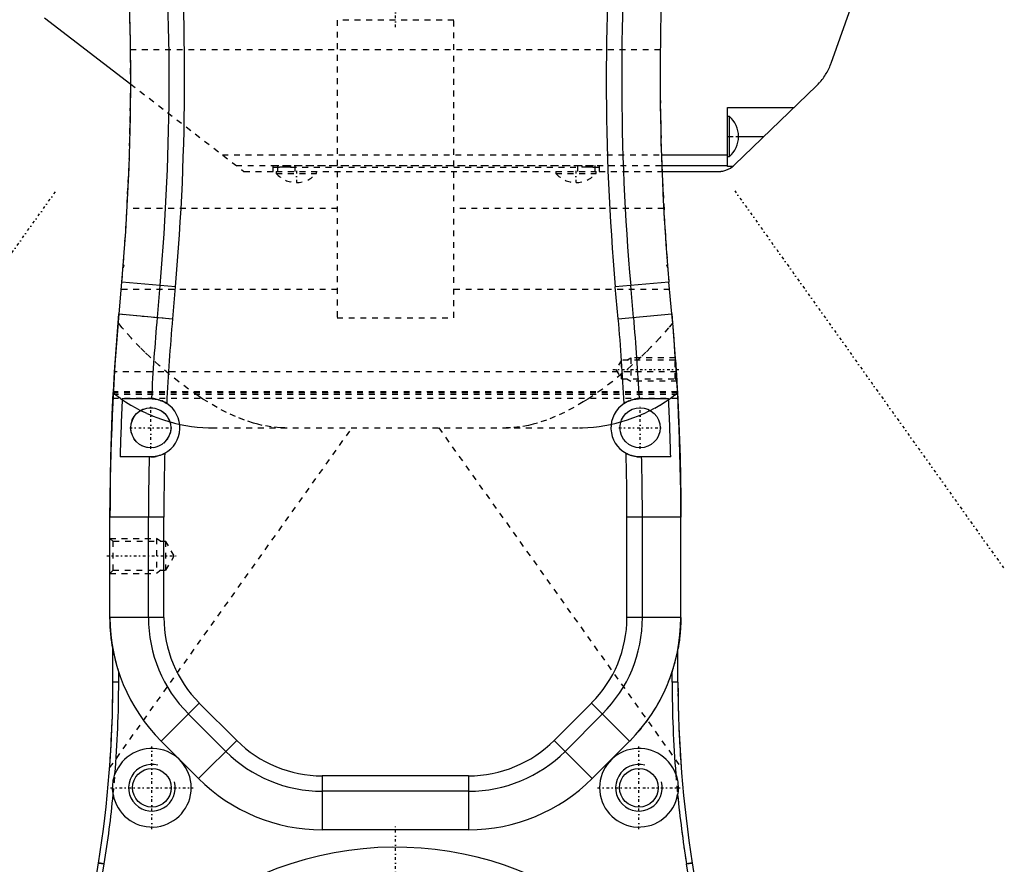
# Model space of a CAD drawing. Extents: x -415 to 216, y -1 to 641.
# Tile 6 of 9: x -164 to 5, y 375 to 520. Entities that reach past the tile are written whole.
import ezdxf

# ---------------------------------------------------------------- set-up
doc = ezdxf.new("R2010")
doc.units = 0
doc.linetypes.add('CENTER', pattern=[1.5, 0.45, -0.5, 0.05, -0.5])
doc.linetypes.add('DASHED', pattern=[2, 1, -1])
for name, color, linetype in [('AM_0', 7, 'CONTINUOUS'), ('AM_10', 7, 'CONTINUOUS'), ('AM_3', 7, 'DASHED'), ('AM_7', 7, 'CENTER')]:
    doc.layers.add(name, color=color, linetype=linetype)

msp = doc.modelspace()

# ---------------------------------------------------------------- linework, layer by layer
at = {"layer": 'AM_0', "color": 7, "linetype": 'CONTINUOUS'}
for p, q in [((-25.21, 512.57), (-14.58, 542.39)), ((-160.22, 520.4), (-145.44, 509)), ((-27.69, 508.73), (-41.81, 495.12)), ((-43, 494.84), (-43, 505)), ((-43, 505), (-31.56, 505)), ((-42.66, 503.45), (-43, 503.45)), ((-42.66, 496.55), (-42.66, 503.45)), ((-41.1, 500), (-36.75, 500)), ((-54.35, 496.86), (-43, 496.86)), ((-43, 496.55), (-42.66, 496.55)), ((-54.29, 495.05), (-43, 495.05)), ((-54.25, 494), (-44.58, 494)), ((-42.13, 494.84), (-43, 494.84)), ((-147.44, 469.54), (-146.96, 475.02)), ((-137.75, 474.21), (-146.96, 475.02)), ((-53.04, 475.02), (-62.25, 474.21)), ((-52.56, 469.54), (-53.04, 475.02)), ((-140.87, 468.96), (-140.39, 474.44)), ((-138.23, 468.73), (-137.75, 474.21)), ((-61.77, 468.73), (-62.25, 474.21)), ((-59.13, 468.96), (-59.61, 474.44)), ((-148.22, 459.59), (-147.48, 469.54)), ((-147.48, 469.54), (-138.23, 468.73)), ((-61.77, 468.73), (-52.52, 469.54)), ((-52.52, 469.54), (-51.78, 459.59)), ((-51.92, 461.68), (-51.69, 458.09)), ((-148.48, 455), (-148.22, 459.59)), ((-51.78, 459.59), (-51.52, 455)), ((-148.43, 455.99), (-148.42, 456.2)), ((-146.88, 455), (-141.87, 455)), ((-58.13, 455), (-53.12, 455)), ((-51.58, 456.2), (-51.57, 455.99)), ((-142, 445), (-147.27, 445)), ((-52.73, 445), (-58, 445)), ((-149, 417.43), (-149, 434.68)), ((-139.75, 434.68), (-149, 434.68)), ((-142.4, 417.43), (-142.4, 434.68)), ((-139.75, 417.43), (-139.75, 434.68)), ((-51, 434.68), (-60.25, 434.68)), ((-60.25, 417.43), (-60.25, 434.68)), ((-57.6, 417.43), (-57.6, 434.68)), ((-51, 417.43), (-51, 434.68)), ((-139.75, 417.43), (-149, 417.43)), ((-51, 417.43), (-60.25, 417.43)), ((-148.5, 406.35), (-148.5, 412)), ((-51.5, 406.35), (-51.5, 412)), ((-147.5, 406.35), (-147.5, 408.08)), ((-52.5, 406.35), (-52.5, 408.08)), ((-147.5, 406.35), (-148.5, 406.35)), ((-51.5, 406.35), (-52.5, 406.35)), ((-133.67, 402.75), (-140.21, 396.21)), ((-127.24, 396.33), (-133.67, 402.75)), ((-72.76, 396.33), (-66.33, 402.75)), ((-59.79, 396.21), (-66.33, 402.75)), ((-129.12, 394.45), (-135.55, 400.88)), ((-70.88, 394.45), (-64.45, 400.88)), ((-133.78, 389.79), (-140.21, 396.21)), ((-127.24, 396.33), (-133.78, 389.79)), ((-66.22, 389.79), (-72.76, 396.33)), ((-66.22, 389.79), (-59.79, 396.21)), ((-112.57, 390.25), (-112.57, 381)), ((-87.43, 390.25), (-112.57, 390.25)), ((-87.43, 390.25), (-87.43, 381)), ((-87.43, 387.6), (-112.57, 387.6)), ((-87.43, 381), (-112.57, 381)), ((-158.27, 329.23), (-150.98, 375.29)), ((-149.98, 375.13), (-150.98, 375.29)), ((-49.02, 375.29), (-50.02, 375.13)), ((-43.12, 338.05), (-49.02, 375.29)), ((-157.29, 329.07), (-149.99, 375.13)), ((-44.48, 340.22), (-50.01, 375.13))]:
    msp.add_line(p, q, dxfattribs=at)
for points in [[(-27.69, 508.73, 0), (-27.6, 508.82, 0), (-27.42, 509, 0), (-27.24, 509.19, 0), (-27.16, 509.28, 0), (-27.07, 509.38, 0), (-26.91, 509.58, 0), (-26.75, 509.78, 0), (-26.59, 509.98, 0), (-26.44, 510.19, 0), (-26.3, 510.4, 0), (-26.23, 510.51, 0), (-26.16, 510.62, 0), (-26.03, 510.83, 0), (-25.9, 511.06, 0), (-25.78, 511.28, 0), (-25.66, 511.51, 0), (-25.55, 511.74, 0), (-25.5, 511.86, 0), (-25.45, 511.98, 0), (-25.35, 512.21, 0), (-25.26, 512.45, 0), (-25.21, 512.57, 0)], [(-44.58, 494, 0), (-44.58, 494, 0), (-44.58, 494, 0), (-44.57, 494, 0), (-44.57, 494, 0), (-44.57, 494, 0), (-44.57, 494, 0), (-44.56, 494, 0), (-44.56, 494, 0), (-44.55, 494, 0), (-44.55, 494, 0), (-44.55, 494, 0), (-44.55, 494, 0), (-44.54, 494, 0), (-44.54, 494, 0), (-44.53, 494, 0), (-44.53, 494, 0), (-44.53, 494, 0), (-44.52, 494, 0), (-44.52, 494, 0), (-44.52, 494, 0), (-44.51, 494, 0), (-44.51, 494, 0), (-44.51, 494, 0), (-44.5, 494, 0), (-44.5, 494, 0), (-44.5, 494, 0), (-44.5, 494, 0), (-44.49, 494, 0), (-44.49, 494, 0), (-44.48, 494, 0), (-44.48, 494, 0), (-44.48, 494, 0), (-44.47, 494, 0), (-44.47, 494, 0), (-44.47, 494, 0), (-44.46, 494, 0), (-44.46, 494, 0), (-44.46, 494, 0), (-44.45, 494, 0), (-44.45, 494, 0), (-44.45, 494, 0), (-44.44, 494, 0), (-44.44, 494, 0), (-44.44, 494, 0), (-44.43, 494, 0), (-44.43, 494, 0), (-44.43, 494, 0), (-44.42, 494, 0), (-44.42, 494, 0), (-44.42, 494, 0), (-44.4, 494, 0), (-44.38, 494.01, 0), (-44.36, 494.01, 0), (-44.35, 494.01, 0), (-44.33, 494.01, 0), (-44.3, 494.01, 0), (-44.28, 494.01, 0), (-44.25, 494.01, 0), (-44.23, 494.02, 0), (-44.22, 494.02, 0), (-44.21, 494.02, 0), (-44.18, 494.02, 0), (-44.16, 494.02, 0), (-44.15, 494.02, 0), (-44.07, 494.03, 0), (-43.93, 494.05, 0), (-43.78, 494.08, 0), (-43.29, 494.22, 0), (-42.5, 494.59, 0), (-42.13, 494.84, 0)], [(-149, 434.68, 0), (-148.98, 437.99, 0), (-148.86, 444.98, 0), (-148.61, 452.29, 0), (-148.43, 455.99, 0)], [(-141.87, 455, 0), (-141.83, 455, 0), (-141.73, 454.99, 0), (-141.62, 454.99, 0), (-141.57, 454.98, 0), (-141.51, 454.98, 0), (-141.38, 454.96, 0), (-141.25, 454.94, 0), (-141.11, 454.92, 0), (-140.96, 454.89, 0), (-140.81, 454.86, 0), (-140.73, 454.84, 0), (-140.65, 454.81, 0), (-140.49, 454.77, 0), (-140.33, 454.71, 0), (-140.16, 454.65, 0), (-139.99, 454.58, 0), (-139.83, 454.5, 0), (-139.75, 454.46, 0), (-139.66, 454.42, 0), (-139.5, 454.33, 0), (-139.34, 454.24, 0), (-139.26, 454.18, 0)], [(-60.74, 454.18, 0), (-60.66, 454.24, 0), (-60.5, 454.33, 0), (-60.33, 454.42, 0), (-60.25, 454.46, 0), (-60.17, 454.5, 0), (-60, 454.58, 0), (-59.84, 454.65, 0), (-59.74, 454.69, 0), (-59.71, 454.7, 0), (-59.68, 454.71, 0), (-59.67, 454.71, 0), (-59.66, 454.72, 0), (-59.63, 454.73, 0), (-59.6, 454.74, 0), (-59.51, 454.77, 0), (-59.35, 454.82, 0), (-59.27, 454.84, 0), (-59.19, 454.86, 0), (-59.04, 454.89, 0), (-58.89, 454.92, 0), (-58.75, 454.94, 0), (-58.62, 454.96, 0), (-58.49, 454.98, 0), (-58.43, 454.98, 0), (-58.38, 454.99, 0), (-58.27, 454.99, 0), (-58.17, 455, 0), (-58.13, 455, 0)], [(-51.57, 455.99, 0), (-51.39, 452.29, 0), (-51.14, 444.98, 0), (-51.02, 437.99, 0), (-51, 434.68, 0)], [(-139.6, 445.61, 0), (-139.67, 445.58, 0), (-139.81, 445.5, 0), (-139.95, 445.44, 0), (-140.03, 445.41, 0), (-140.1, 445.37, 0), (-140.25, 445.32, 0), (-140.39, 445.26, 0), (-140.54, 445.22, 0), (-140.69, 445.18, 0), (-140.83, 445.14, 0), (-140.9, 445.12, 0), (-140.97, 445.11, 0), (-141.11, 445.08, 0), (-141.24, 445.06, 0), (-141.37, 445.04, 0), (-141.5, 445.03, 0), (-141.62, 445.01, 0), (-141.68, 445.01, 0), (-141.74, 445.01, 0), (-141.85, 445, 0), (-141.95, 445, 0), (-142, 445, 0)], [(-58, 445, 0), (-58.05, 445, 0), (-58.15, 445, 0), (-58.26, 445.01, 0), (-58.32, 445.01, 0), (-58.38, 445.01, 0), (-58.5, 445.03, 0), (-58.63, 445.04, 0), (-58.76, 445.06, 0), (-58.89, 445.08, 0), (-59.03, 445.11, 0), (-59.1, 445.12, 0), (-59.17, 445.14, 0), (-59.32, 445.18, 0), (-59.46, 445.22, 0), (-59.6, 445.26, 0), (-59.75, 445.32, 0), (-59.9, 445.37, 0), (-59.97, 445.4, 0), (-60.04, 445.44, 0), (-60.19, 445.5, 0), (-60.33, 445.58, 0), (-60.4, 445.61, 0)], [(-148.5, 412, 0), (-148.53, 412.14, 0), (-148.58, 412.42, 0), (-148.62, 412.7, 0), (-148.64, 412.84, 0), (-148.67, 412.98, 0), (-148.71, 413.27, 0), (-148.75, 413.56, 0), (-148.78, 413.85, 0), (-148.82, 414.15, 0), (-148.85, 414.45, 0), (-148.86, 414.6, 0), (-148.88, 414.75, 0), (-148.9, 415.06, 0), (-148.93, 415.37, 0), (-148.95, 415.68, 0), (-148.96, 415.99, 0), (-148.98, 416.3, 0), (-148.98, 416.46, 0), (-148.99, 416.62, 0), (-148.99, 416.94, 0), (-149, 417.27, 0), (-149, 417.43, 0)], [(-51, 417.43, 0), (-51, 417.27, 0), (-51.01, 416.94, 0), (-51.01, 416.62, 0), (-51.02, 416.46, 0), (-51.02, 416.3, 0), (-51.04, 415.99, 0), (-51.05, 415.68, 0), (-51.07, 415.37, 0), (-51.1, 415.06, 0), (-51.12, 414.75, 0), (-51.14, 414.6, 0), (-51.15, 414.45, 0), (-51.18, 414.15, 0), (-51.22, 413.85, 0), (-51.25, 413.56, 0), (-51.29, 413.27, 0), (-51.33, 412.98, 0), (-51.36, 412.84, 0), (-51.38, 412.7, 0), (-51.42, 412.42, 0), (-51.47, 412.14, 0), (-51.5, 412, 0)], [(-148.43, 389.48, 0), (-148.39, 389.66, 0), (-148.31, 390.01, 0), (-148.2, 390.35, 0), (-148.14, 390.52, 0)], [(-51.86, 390.52, 0), (-51.8, 390.35, 0), (-51.69, 390.01, 0), (-51.61, 389.66, 0), (-51.57, 389.48, 0)], [(-148.45, 387.06, 0), (-148.48, 387.23, 0), (-148.52, 387.59, 0), (-148.54, 387.94, 0), (-148.55, 388.12, 0)], [(-51.45, 388.12, 0), (-51.46, 387.94, 0), (-51.48, 387.59, 0), (-51.52, 387.23, 0), (-51.55, 387.06, 0)]]:
    msp.add_polyline3d(points, dxfattribs=at)
for centre, radius in [((-142, 450), 3.43), ((-58, 450), 3.45), ((-141.8, 388.21), 3.32), ((-58.2, 388.21), 3.32)]:
    msp.add_circle(centre, radius, dxfattribs=at)
for centre, radius, start, end in [((-545.44, 509.88), 400, 355, 5), ((-545.44, 509.88), 406.6, 355, 5), ((-545.44, 509.88), 409.25, 355, 5), ((345.44, 509.88), 409.25, 175.0627, 185), ((345.44, 509.88), 406.6, 175.0566, 185), ((345.44, 509.88), 400, 175.0411, 185), ((-45.7, 500), 4.6, 0.0287, 48.6338), ((-45.7, 500), 4.6, 311.3662, 359.9713), ((-44.58, 498), 4, 307.7666, 313.9515), ((251, 434.68), 400, 175, 180), ((251, 434.68), 393.4, 175, 177.0391), ((251, 434.68), 390.75, 175, 177.1385), ((-451, 434.68), 390.75, 2.8615, 5), ((-451, 434.68), 393.4, 2.9609, 5), ((-451, 434.68), 400, 0, 5), ((251, 434.68), 398.4, 177.0761, 178.5153), ((-451, 434.68), 398.4, 1.4847, 2.9239), ((-142, 450), 5, 298.7116, 56.8229), ((-58, 450), 5, 123.1771, 241.2884), ((251, 434.68), 393.4, 178.4965, 180), ((251, 434.68), 390.75, 178.3961, 180), ((-451, 434.68), 390.75, 0, 1.6039), ((-451, 434.68), 393.4, 0, 1.5035), ((-119, 417.43), 30, 180, 225), ((-119, 417.43), 23.4, 180, 225), ((-119, 417.43), 20.75, 180, 225), ((-81, 417.43), 20.75, 315, 0), ((-81, 417.43), 23.4, 315, 0), ((-81, 417.43), 30, 315, 0), ((-348.5, 406.56), 200, 351.0032, 359.939), ((-348.5, 406.56), 201, 355.4223, 359.9391), ((148.5, 406.56), 201, 180.0609, 184.5777), ((148.5, 406.56), 200, 180.061, 188.9968), ((-112.57, 411), 20.75, 225, 270), ((-87.43, 411), 20.75, 270, 315), ((-141.8, 388.21), 6.75, 189.8381, 160.0162), ((-112.57, 411), 23.4, 225, 270), ((-87.43, 411), 23.4, 270, 315), ((-58.2, 388.21), 6.75, 19.9838, 350.1619), ((-348.5, 406.56), 200.8, 354.7323, 355.122), ((-112.57, 411), 30, 225, 270), ((-87.43, 411), 30, 270, 315), ((148.5, 406.56), 200.8, 184.878, 185.2677), ((-348.5, 406.56), 201, 351.0032, 354.4321), ((148.5, 406.56), 201, 185.5679, 188.9968), ((-100, 320), 58, 27.219, 262.0125)]:
    msp.add_arc(centre, radius, start, end, dxfattribs=at)
at = {"layer": 'AM_10', "color": 7, "linetype": 'CONTINUOUS'}
for centre in [(-141.8, 388.21), (-58.2, 388.21)]:
    msp.add_arc(centre, 4, 75, 15, dxfattribs=at)
at = {"layer": 'AM_3', "color": 6, "linetype": 'DASHED'}
for p, q in [((-90, 520), (-110, 520)), ((-110, 520), (-110, 468.88)), ((-90, 468.88), (-90, 520)), ((-54.53, 514.88), (-145.47, 514.88)), ((-145.44, 509), (-126, 494)), ((-43, 500), (-41.1, 500)), ((-129.71, 496.86), (-54.35, 496.86)), ((-127.36, 495.05), (-54.29, 495.05)), ((-126, 494), (-121, 494)), ((-121, 494), (-121, 495)), ((-121, 495), (-65, 495)), ((-120.45, 494), (-120.45, 493.66)), ((-120.45, 494), (-65.55, 494)), ((-120.45, 493.66), (-113.55, 493.66)), ((-120.25, 495), (-120.25, 494)), ((-118, 495), (-118, 494.73)), ((-118, 494.73), (-68, 494.73)), ((-117.25, 495), (-117.25, 494)), ((-113.55, 493.66), (-113.55, 494)), ((-72.45, 494), (-72.45, 493.66)), ((-72.45, 493.66), (-65.55, 493.66)), ((-68.75, 495), (-68.75, 494)), ((-68, 495), (-68, 494.73)), ((-65.75, 495), (-65.75, 494)), ((-65.55, 493.66), (-65.55, 494)), ((-65, 495), (-65, 494)), ((-65, 494), (-54.25, 494)), ((-110, 487.64), (-146.06, 487.64)), ((-53.94, 487.64), (-90, 487.64)), ((-146.96, 475.02), (-146.71, 478.01)), ((-146.6, 477.93), (-146.76, 477.44)), ((-146.6, 477.93), (-146.71, 478.01)), ((-146.71, 477.99), (-146.6, 477.93)), ((-53.4, 477.93), (-53.29, 478.01)), ((-53.4, 477.93), (-53.29, 477.99)), ((-53.24, 477.44), (-53.4, 477.93)), ((-53.29, 478.01), (-53.04, 475.02)), ((-110, 473.72), (-147.07, 473.72)), ((-52.93, 473.72), (-90, 473.72)), ((-147.48, 469.54), (-140.9, 468.96)), ((-140.87, 468.96), (-138.23, 468.73)), ((-110, 468.88), (-90, 468.88)), ((-61.2, 461.62), (-62.14, 460)), ((-51.98, 461.62), (-61.2, 461.62)), ((-61.2, 458.38), (-61.2, 461.62)), ((-60.26, 461.62), (-59.6, 462)), ((-51.94, 462), (-59.6, 462)), ((-59.6, 462), (-59.6, 458)), ((-51.92, 461.68), (-51.98, 461.62)), ((-51.98, 458.38), (-51.98, 461.62)), ((-62.14, 460), (-61.2, 458.38)), ((-51.78, 459.59), (-148.22, 459.59)), ((-61.2, 458.38), (-51.98, 458.38)), ((-60.26, 458.38), (-59.6, 458)), ((-51.98, 458.38), (-51.69, 458.09)), ((-51.68, 458), (-59.6, 458)), ((-51.52, 455), (-148.48, 455)), ((-51.56, 455.7), (-148.44, 455.7)), ((-51.57, 456), (-148.43, 456)), ((-51.58, 456.2), (-148.42, 456.2)), ((-149.06, 391.62), (-107.43, 450)), ((-131.61, 450), (-68.39, 450)), ((-92.57, 450), (-50.94, 391.62)), ((-148.46, 430.46), (-149, 431)), ((-149, 431), (-141, 431)), ((-139.4, 430.46), (-148.46, 430.46)), ((-148.46, 425.54), (-148.46, 430.46)), ((-140.25, 430.46), (-141, 431)), ((-141, 431), (-141, 425)), ((-137.98, 428), (-139.4, 430.46)), ((-139.4, 425.54), (-139.4, 430.46)), ((-139.4, 425.54), (-137.98, 428)), ((-149, 425), (-148.46, 425.54)), ((-149, 425), (-141, 425)), ((-148.46, 425.54), (-139.4, 425.54)), ((-140.25, 425.54), (-141, 425)), ((-150.96, 375.28), (-149.98, 375.13)), ((-50.02, 375.13), (-49.04, 375.28))]:
    msp.add_line(p, q, dxfattribs=at)
for points in [[(-146.71, 477.99, 0), (-146.27, 484.13, 0), (-145.67, 496.42, 0), (-145.44, 508.73, 0), (-145.47, 514.88, 0)], [(-54.53, 514.88, 0), (-54.56, 508.73, 0), (-54.33, 496.42, 0), (-53.73, 484.13, 0), (-53.29, 477.99, 0)], [(-118, 494.73, 0), (-118.02, 494.73, 0), (-118.07, 494.73, 0), (-118.11, 494.73, 0), (-118.13, 494.73, 0), (-118.15, 494.73, 0), (-118.2, 494.73, 0), (-118.24, 494.73, 0), (-118.28, 494.73, 0), (-118.33, 494.73, 0), (-118.37, 494.73, 0), (-118.39, 494.73, 0), (-118.41, 494.73, 0), (-118.46, 494.73, 0), (-118.5, 494.73, 0), (-118.54, 494.73, 0), (-118.59, 494.73, 0), (-118.63, 494.73, 0), (-118.65, 494.73, 0), (-118.67, 494.73, 0), (-118.71, 494.73, 0), (-118.76, 494.73, 0), (-118.78, 494.73, 0), (-118.8, 494.73, 0), (-118.84, 494.73, 0), (-118.88, 494.73, 0), (-118.9, 494.73, 0), (-118.92, 494.73, 0), (-118.96, 494.73, 0), (-119.01, 494.73, 0), (-119.05, 494.73, 0), (-119.09, 494.73, 0), (-119.13, 494.73, 0), (-119.15, 494.73, 0), (-119.17, 494.73, 0), (-119.21, 494.73, 0), (-119.25, 494.73, 0), (-119.29, 494.73, 0), (-119.33, 494.73, 0), (-119.37, 494.72, 0), (-119.39, 494.72, 0), (-119.4, 494.72, 0), (-119.44, 494.72, 0), (-119.48, 494.72, 0), (-119.52, 494.72, 0), (-119.56, 494.72, 0), (-119.59, 494.72, 0), (-119.61, 494.72, 0), (-119.63, 494.72, 0), (-119.67, 494.72, 0), (-119.7, 494.72, 0), (-119.74, 494.72, 0), (-119.77, 494.72, 0), (-119.81, 494.72, 0), (-119.83, 494.72, 0), (-119.84, 494.72, 0), (-119.88, 494.72, 0), (-119.91, 494.72, 0), (-119.95, 494.71, 0), (-119.98, 494.71, 0), (-120.01, 494.71, 0), (-120.03, 494.71, 0), (-120.04, 494.71, 0), (-120.07, 494.71, 0), (-120.11, 494.71, 0), (-120.12, 494.71, 0), (-120.14, 494.71, 0), (-120.17, 494.71, 0), (-120.2, 494.71, 0), (-120.21, 494.71, 0), (-120.23, 494.71, 0), (-120.26, 494.71, 0), (-120.28, 494.71, 0), (-120.31, 494.7, 0), (-120.34, 494.7, 0), (-120.37, 494.7, 0), (-120.38, 494.7, 0), (-120.39, 494.7, 0), (-120.42, 494.7, 0), (-120.44, 494.7, 0), (-120.47, 494.7, 0), (-120.49, 494.7, 0), (-120.52, 494.7, 0), (-120.53, 494.7, 0), (-120.54, 494.7, 0), (-120.56, 494.7, 0), (-120.59, 494.69, 0), (-120.61, 494.69, 0), (-120.63, 494.69, 0), (-120.65, 494.69, 0), (-120.66, 494.69, 0), (-120.67, 494.69, 0), (-120.69, 494.69, 0), (-120.71, 494.69, 0), (-120.73, 494.69, 0), (-120.75, 494.69, 0), (-120.76, 494.69, 0), (-120.77, 494.68, 0), (-120.78, 494.68, 0), (-120.8, 494.68, 0), (-120.81, 494.68, 0), (-120.83, 494.68, 0), (-120.84, 494.68, 0), (-120.85, 494.68, 0), (-120.86, 494.68, 0), (-120.87, 494.68, 0), (-120.88, 494.68, 0), (-120.89, 494.68, 0), (-120.9, 494.67, 0), (-120.9, 494.67, 0), (-120.91, 494.67, 0), (-120.92, 494.67, 0), (-120.93, 494.67, 0), (-120.93, 494.67, 0), (-120.94, 494.67, 0), (-120.95, 494.67, 0), (-120.96, 494.67, 0), (-120.97, 494.67, 0), (-120.97, 494.67, 0), (-120.97, 494.66, 0), (-120.98, 494.66, 0), (-120.98, 494.66, 0), (-120.99, 494.66, 0), (-120.99, 494.66, 0), (-120.99, 494.66, 0), (-121, 494.66, 0), (-121, 494.66, 0), (-121, 494.66, 0), (-121, 494.66, 0), (-121, 494.66, 0), (-121, 494.65, 0)], [(-65, 494.65, 0), (-65, 494.66, 0), (-65, 494.66, 0), (-65, 494.66, 0), (-65, 494.66, 0), (-65, 494.66, 0), (-65.01, 494.66, 0), (-65.01, 494.66, 0), (-65.01, 494.66, 0), (-65.02, 494.66, 0), (-65.02, 494.66, 0), (-65.03, 494.66, 0), (-65.03, 494.67, 0), (-65.03, 494.67, 0), (-65.04, 494.67, 0), (-65.05, 494.67, 0), (-65.06, 494.67, 0), (-65.07, 494.67, 0), (-65.07, 494.67, 0), (-65.08, 494.67, 0), (-65.09, 494.67, 0), (-65.1, 494.67, 0), (-65.1, 494.67, 0), (-65.11, 494.68, 0), (-65.12, 494.68, 0), (-65.13, 494.68, 0), (-65.14, 494.68, 0), (-65.15, 494.68, 0), (-65.16, 494.68, 0), (-65.17, 494.68, 0), (-65.19, 494.68, 0), (-65.2, 494.68, 0), (-65.22, 494.68, 0), (-65.23, 494.68, 0), (-65.24, 494.69, 0), (-65.25, 494.69, 0), (-65.27, 494.69, 0), (-65.29, 494.69, 0), (-65.31, 494.69, 0), (-65.33, 494.69, 0), (-65.34, 494.69, 0), (-65.35, 494.69, 0), (-65.37, 494.69, 0), (-65.39, 494.69, 0), (-65.41, 494.69, 0), (-65.44, 494.7, 0), (-65.46, 494.7, 0), (-65.47, 494.7, 0), (-65.48, 494.7, 0), (-65.51, 494.7, 0), (-65.53, 494.7, 0), (-65.56, 494.7, 0), (-65.58, 494.7, 0), (-65.61, 494.7, 0), (-65.62, 494.7, 0), (-65.63, 494.7, 0), (-65.66, 494.7, 0), (-65.69, 494.7, 0), (-65.72, 494.71, 0), (-65.74, 494.71, 0), (-65.77, 494.71, 0), (-65.79, 494.71, 0), (-65.8, 494.71, 0), (-65.83, 494.71, 0), (-65.86, 494.71, 0), (-65.88, 494.71, 0), (-65.89, 494.71, 0), (-65.93, 494.71, 0), (-65.96, 494.71, 0), (-65.97, 494.71, 0), (-65.99, 494.71, 0), (-66.02, 494.71, 0), (-66.05, 494.71, 0), (-66.09, 494.72, 0), (-66.12, 494.72, 0), (-66.16, 494.72, 0), (-66.17, 494.72, 0), (-66.19, 494.72, 0), (-66.23, 494.72, 0), (-66.26, 494.72, 0), (-66.3, 494.72, 0), (-66.33, 494.72, 0), (-66.37, 494.72, 0), (-66.39, 494.72, 0), (-66.41, 494.72, 0), (-66.44, 494.72, 0), (-66.48, 494.72, 0), (-66.52, 494.72, 0), (-66.56, 494.72, 0), (-66.6, 494.72, 0), (-66.61, 494.72, 0), (-66.63, 494.72, 0), (-66.67, 494.73, 0), (-66.71, 494.73, 0), (-66.75, 494.73, 0), (-66.79, 494.73, 0), (-66.83, 494.73, 0), (-66.85, 494.73, 0), (-66.87, 494.73, 0), (-66.91, 494.73, 0), (-66.95, 494.73, 0), (-66.99, 494.73, 0), (-67.04, 494.73, 0), (-67.08, 494.73, 0), (-67.1, 494.73, 0), (-67.12, 494.73, 0), (-67.16, 494.73, 0), (-67.2, 494.73, 0), (-67.22, 494.73, 0), (-67.24, 494.73, 0), (-67.29, 494.73, 0), (-67.33, 494.73, 0), (-67.35, 494.73, 0), (-67.37, 494.73, 0), (-67.41, 494.73, 0), (-67.46, 494.73, 0), (-67.5, 494.73, 0), (-67.54, 494.73, 0), (-67.59, 494.73, 0), (-67.61, 494.73, 0), (-67.63, 494.73, 0), (-67.67, 494.73, 0), (-67.72, 494.73, 0), (-67.76, 494.73, 0), (-67.8, 494.73, 0), (-67.85, 494.73, 0), (-67.87, 494.73, 0), (-67.89, 494.73, 0), (-67.93, 494.73, 0), (-67.98, 494.73, 0), (-68, 494.73, 0)], [(-119.01, 450, 0), (-119.77, 450.02, 0), (-121.31, 450.15, 0), (-122.85, 450.42, 0), (-123.62, 450.6, 0), (-124.39, 450.81, 0), (-125.93, 451.32, 0), (-127.45, 451.92, 0), (-129.01, 452.64, 0), (-130.6, 453.48, 0), (-132.22, 454.43, 0), (-133.04, 454.94, 0), (-133.87, 455.48, 0), (-135.53, 456.64, 0), (-137.2, 457.9, 0), (-138.87, 459.25, 0), (-140.54, 460.68, 0), (-142.18, 462.19, 0), (-143, 462.97, 0), (-143.8, 463.77, 0), (-145.37, 465.42, 0), (-146.88, 467.15, 0), (-147.6, 468.04, 0)], [(-52.4, 468.04, 0), (-53.12, 467.15, 0), (-54.63, 465.42, 0), (-56.2, 463.77, 0), (-57, 462.97, 0), (-57.82, 462.19, 0), (-59.46, 460.68, 0), (-61.13, 459.25, 0), (-62.8, 457.9, 0), (-64.47, 456.64, 0), (-66.13, 455.48, 0), (-66.96, 454.94, 0), (-67.78, 454.43, 0), (-69.4, 453.48, 0), (-70.99, 452.64, 0), (-72.55, 451.92, 0), (-74.07, 451.32, 0), (-75.61, 450.81, 0), (-76.38, 450.6, 0), (-77.15, 450.42, 0), (-78.69, 450.15, 0), (-80.23, 450.02, 0), (-80.99, 450, 0)], [(-148.43, 455.99, 0), (-148.02, 455.66, 0), (-147.18, 455.03, 0), (-146.31, 454.45, 0), (-145.87, 454.17, 0), (-145.43, 453.9, 0), (-144.52, 453.39, 0), (-143.61, 452.92, 0), (-142.68, 452.48, 0), (-141.73, 452.07, 0), (-140.78, 451.7, 0), (-140.31, 451.53, 0), (-139.83, 451.37, 0), (-138.86, 451.07, 0), (-137.9, 450.8, 0), (-136.93, 450.58, 0), (-135.96, 450.39, 0), (-134.98, 450.23, 0), (-134.5, 450.17, 0), (-134.01, 450.12, 0), (-133.05, 450.04, 0), (-132.09, 450, 0), (-131.61, 450, 0)], [(-68.39, 450, 0), (-67.91, 450, 0), (-66.95, 450.04, 0), (-65.99, 450.12, 0), (-65.5, 450.17, 0), (-65.02, 450.23, 0), (-64.04, 450.39, 0), (-63.07, 450.58, 0), (-62.1, 450.8, 0), (-61.14, 451.07, 0), (-60.17, 451.37, 0), (-59.69, 451.53, 0), (-59.22, 451.7, 0), (-58.27, 452.07, 0), (-57.32, 452.48, 0), (-56.39, 452.92, 0), (-55.48, 453.39, 0), (-54.57, 453.9, 0), (-54.13, 454.17, 0), (-53.69, 454.45, 0), (-52.82, 455.03, 0), (-51.98, 455.66, 0), (-51.57, 455.99, 0)], [(-148.5, 412, 0), (-148.5, 412, 0), (-148.5, 412, 0), (-148.5, 412, 0), (-148.5, 412, 0), (-148.5, 412, 0), (-148.5, 412, 0), (-148.5, 412, 0), (-148.5, 412, 0), (-148.5, 411.99, 0), (-148.5, 411.99, 0), (-148.5, 411.99, 0), (-148.5, 411.99, 0), (-148.5, 411.99, 0), (-148.5, 411.99, 0), (-148.5, 411.98, 0), (-148.5, 411.98, 0), (-148.5, 411.98, 0), (-148.5, 411.98, 0), (-148.5, 411.98, 0), (-148.5, 411.97, 0), (-148.5, 411.97, 0), (-148.5, 411.97, 0), (-148.5, 411.97, 0), (-148.5, 411.96, 0), (-148.49, 411.96, 0), (-148.49, 411.96, 0), (-148.49, 411.96, 0), (-148.49, 411.95, 0), (-148.49, 411.95, 0), (-148.49, 411.94, 0), (-148.49, 411.94, 0), (-148.49, 411.94, 0), (-148.49, 411.93, 0), (-148.49, 411.93, 0), (-148.49, 411.93, 0), (-148.49, 411.92, 0), (-148.49, 411.92, 0), (-148.49, 411.91, 0), (-148.49, 411.91, 0), (-148.49, 411.91, 0), (-148.48, 411.9, 0), (-148.48, 411.9, 0), (-148.48, 411.89, 0), (-148.48, 411.88, 0), (-148.47, 411.85, 0), (-148.47, 411.82, 0), (-148.47, 411.8, 0), (-148.46, 411.79, 0), (-148.46, 411.75, 0), (-148.45, 411.72, 0), (-148.44, 411.69, 0), (-148.44, 411.65, 0), (-148.43, 411.62, 0), (-148.43, 411.6, 0), (-148.42, 411.58, 0), (-148.41, 411.54, 0), (-148.41, 411.51, 0), (-148.4, 411.49, 0), (-148.38, 411.38, 0), (-148.34, 411.16, 0), (-148.29, 410.95, 0), (-148.24, 410.72, 0), (-148.19, 410.5, 0), (-148.13, 410.27, 0), (-148.1, 410.15, 0), (-148.07, 410.03, 0), (-148.01, 409.8, 0), (-147.95, 409.56, 0), (-147.88, 409.33, 0), (-147.82, 409.09, 0), (-147.75, 408.86, 0), (-147.71, 408.74, 0), (-147.68, 408.63, 0), (-147.61, 408.4, 0), (-147.54, 408.18, 0), (-147.5, 408.08, 0)], [(-52.5, 408.08, 0), (-52.46, 408.18, 0), (-52.39, 408.4, 0), (-52.32, 408.63, 0), (-52.29, 408.74, 0), (-52.25, 408.86, 0), (-52.18, 409.09, 0), (-52.12, 409.33, 0), (-52.05, 409.56, 0), (-51.99, 409.8, 0), (-51.93, 410.03, 0), (-51.9, 410.15, 0), (-51.87, 410.27, 0), (-51.81, 410.5, 0), (-51.76, 410.72, 0), (-51.71, 410.95, 0), (-51.66, 411.16, 0), (-51.62, 411.38, 0), (-51.6, 411.49, 0), (-51.59, 411.51, 0), (-51.59, 411.54, 0), (-51.58, 411.58, 0), (-51.57, 411.6, 0), (-51.57, 411.62, 0), (-51.56, 411.65, 0), (-51.56, 411.69, 0), (-51.55, 411.72, 0), (-51.54, 411.75, 0), (-51.54, 411.79, 0), (-51.53, 411.8, 0), (-51.53, 411.82, 0), (-51.53, 411.85, 0), (-51.52, 411.88, 0), (-51.52, 411.89, 0), (-51.52, 411.9, 0), (-51.52, 411.9, 0), (-51.51, 411.91, 0), (-51.51, 411.91, 0), (-51.51, 411.91, 0), (-51.51, 411.92, 0), (-51.51, 411.92, 0), (-51.51, 411.93, 0), (-51.51, 411.93, 0), (-51.51, 411.93, 0), (-51.51, 411.94, 0), (-51.51, 411.94, 0), (-51.51, 411.94, 0), (-51.51, 411.95, 0), (-51.51, 411.95, 0), (-51.51, 411.96, 0), (-51.51, 411.96, 0), (-51.51, 411.96, 0), (-51.5, 411.96, 0), (-51.5, 411.97, 0), (-51.5, 411.97, 0), (-51.5, 411.97, 0), (-51.5, 411.97, 0), (-51.5, 411.98, 0), (-51.5, 411.98, 0), (-51.5, 411.98, 0), (-51.5, 411.98, 0), (-51.5, 411.98, 0), (-51.5, 411.99, 0), (-51.5, 411.99, 0), (-51.5, 411.99, 0), (-51.5, 411.99, 0), (-51.5, 411.99, 0), (-51.5, 411.99, 0), (-51.5, 412, 0), (-51.5, 412, 0), (-51.5, 412, 0), (-51.5, 412, 0), (-51.5, 412, 0), (-51.5, 412, 0), (-51.5, 412, 0), (-51.5, 412, 0), (-51.5, 412, 0)], [(-149.06, 391.62, 0), (-149.06, 391.63, 0), (-149.05, 391.74, 0), (-149.04, 391.95, 0), (-149.03, 392.1, 0), (-149.01, 392.27, 0), (-148.98, 392.7, 0), (-148.95, 393.24, 0), (-148.91, 393.87, 0), (-148.86, 394.59, 0), (-148.81, 395.41, 0), (-148.79, 395.85, 0), (-148.77, 396.31, 0), (-148.72, 397.29, 0), (-148.67, 398.33, 0), (-148.63, 399.44, 0), (-148.59, 400.61, 0), (-148.56, 401.82, 0), (-148.54, 402.45, 0), (-148.53, 403.08, 0), (-148.51, 404.37, 0), (-148.5, 405.68, 0), (-148.5, 406.35, 0)], [(-51.5, 406.35, 0), (-51.5, 405.68, 0), (-51.49, 404.37, 0), (-51.47, 403.08, 0), (-51.46, 402.45, 0), (-51.44, 401.82, 0), (-51.41, 400.61, 0), (-51.37, 399.44, 0), (-51.33, 398.33, 0), (-51.28, 397.29, 0), (-51.23, 396.31, 0), (-51.21, 395.85, 0), (-51.19, 395.41, 0), (-51.14, 394.59, 0), (-51.09, 393.87, 0), (-51.05, 393.24, 0), (-51.02, 392.7, 0), (-50.99, 392.27, 0), (-50.97, 392.1, 0), (-50.96, 391.95, 0), (-50.95, 391.74, 0), (-50.94, 391.63, 0), (-50.94, 391.62, 0)]]:
    msp.add_polyline3d(points, dxfattribs=at)
msp.add_circle((-142, 450), 3.45, dxfattribs=at)
for centre, radius, start, end in [((-545.44, 509.88), 400, 0.7164, 5), ((-117, 496.7), 4.6, 221.3662, 269.9713), ((-117, 496.7), 4.6, 270.0287, 318.6338), ((-69, 496.7), 4.6, 221.3662, 269.9713), ((-69, 496.7), 4.6, 270.0287, 318.6338), ((-142, 450), 5, 56.8229, 90), ((-58, 450), 5, 90, 123.1771), ((-142, 450), 5, 270, 298.7116), ((-58, 450), 5, 241.2884, 270), ((-81, 417.43), 30, 315, 341.8351), ((-348.5, 406.56), 201, 354.4321, 355.4223), ((148.5, 406.56), 201, 184.5777, 188.9968)]:
    msp.add_arc(centre, radius, start, end, dxfattribs=at)
at = {"layer": 'AM_7', "color": 4, "linetype": 'CENTER'}
for p, q in [((-100, 518.76), (-100, 621.24)), ((-43.1, 500), (-41, 500)), ((-117, 494.1), (-117, 492)), ((-69, 494.1), (-69, 492)), ((-204.53, 425.79), (-158.25, 490.69)), ((-41.75, 490.69), (4.53, 425.79)), ((-62.66, 460), (-51.07, 460)), ((-142, 446.38), (-142, 453.62)), ((-58, 446.38), (-58, 453.62)), ((-145.62, 450), (-138.38, 450)), ((-61.62, 450), (-54.38, 450)), ((-149.55, 428), (-137.43, 428)), ((-141.8, 381.12), (-141.8, 395.3)), ((-58.2, 381.12), (-58.2, 395.3)), ((-148.89, 388.21), (-134.71, 388.21)), ((-65.29, 388.21), (-51.11, 388.21)), ((-100, 258.05), (-100, 381.95))]:
    msp.add_line(p, q, dxfattribs=at)

doc.saveas('drawing.dxf')
